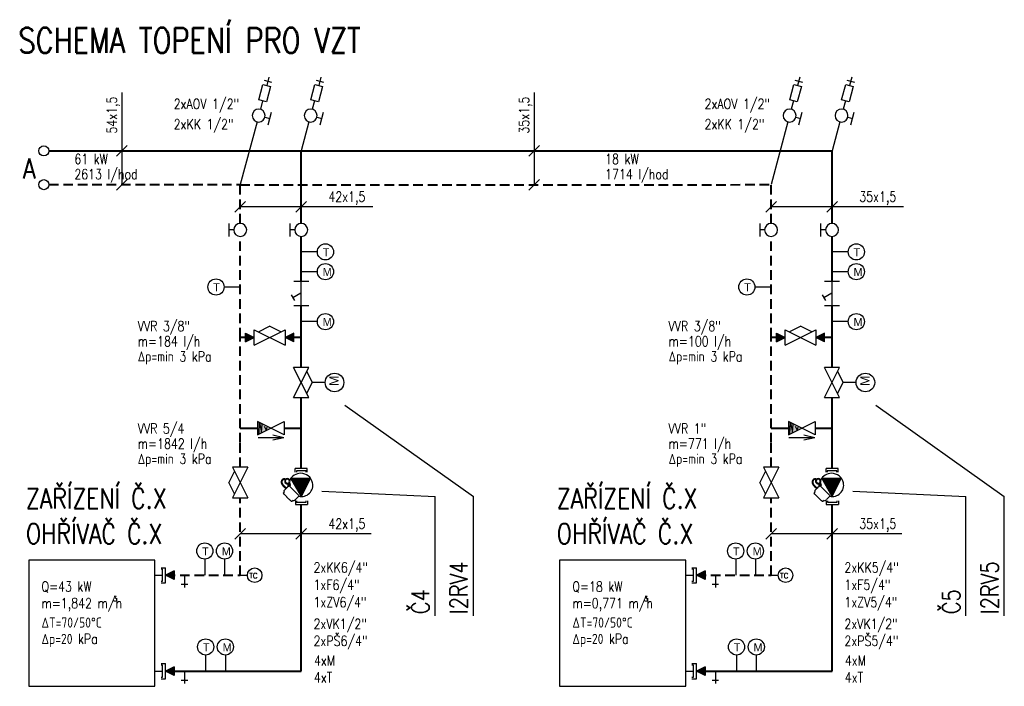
# Model space of a CAD drawing. Header units: millimetres. Extents: x -1200 to 89261, y -18765 to 52904.
# Tile 13 of 20: x 25621 to 45127, y 20960 to 34165. Entities that reach past the tile are written whole.
import ezdxf
from ezdxf.enums import TextEntityAlignment as Align

# ---------------------------------------------------------------- set-up
doc = ezdxf.new("R2010")
doc.units = ezdxf.units.MM
doc.header["$LTSCALE"] = 15
doc.linetypes.add('DASHED', pattern=[19.05, 12.7, -6.35])
for name, color, linetype in [('T_armatury', 7, 'Continuous'), ('T_popisy_male', 3, 'Continuous'), ('T_zarizeni', 4, 'Continuous')]:
    doc.layers.add(name, color=color, linetype=linetype)
for name, color, linetype, lineweight in [('T_popis', 4, 'Continuous', 0), ('T_potrubi_privodni', 1, 'Continuous', 40), ('T_potrubi_zpetne', 5, 'DASHED', 40)]:
    doc.layers.add(name, color=color, linetype=linetype, lineweight=lineweight)
doc.layers.add('T_vykony', color=6, linetype='Continuous', plot=False)
doc.styles.add('EP', font='romans.shx', dxfattribs={"width": 0.8})
doc.styles.add('PITSIMP8', font='pitsimp8')
doc.styles.add('RAZITKO', font='romans.shx', dxfattribs={"width": 0.8})
doc.styles.get("Standard").update_dxf_attribs({"font": 'romans.shx', "width": 0.8})

# ---------------------------------------------------------------- blocks, each defined once
blk = doc.blocks.new('2DHZC504')
for p, q in [((-1, 1.77), (1, 1.77)), ((0, 1), (0, 1.77))]:
    blk.add_line(p, q)
blk.add_circle((0, 0), 1)
at = {"linetype": 'ByBlock', "style": 'PITSIMP8', "flags": 9}
for tag, p in [('BEZEICHNUNG', (-0.06, 0.18)), ('RAUM/GRUPPE', (-0.06, 0.16)), ('VOLUMENSTROM', (-0.06, 0.04)), ('DRUCK/-STUFE', (-0.06, 0.02)), ('POS.NR.G-LV', (-0.06, 0.14)), ('ANSCHLUSS', (-0.06, 0)), ('FABRIKAT', (-0.06, 0.12)), ('KENNUNG', (-0.06, 0.08)), ('LEISTUNG', (-0.06, 0.06)), ('TYP', (-0.06, 0.1)), ('SPANNUNG/FREQUENZ', (-0.06, -0.12)), ('TEMPERATUR', (-0.06, -0.06)), ('SCHUTZART', (-0.06, -0.1)), ('GROESSE', (-0.06, -0.02)), ('DREHZAHL', (-0.06, -0.08)), ('GEWICHT', (-0.06, -0.14)), ('DN', (-0.06, -0.04)), ('FREI', (-0.06, -0.16)), ('FREI', (-0.06, -0.18)), ('FREI', (-0.06, -0.2))]:
    blk.add_attdef(tag, text='', height=0.01, dxfattribs=at).set_placement(p, align=Align.MIDDLE)
blk = doc.blocks.new('2DHZ_587')
for p, q in [((0, 0), (0, -1.5)), ((-0.53, -1.5), (0.53, -1.5)), ((0, -1.5), (0, -2.03))]:
    blk.add_line(p, q)
at = {"linetype": 'ByBlock', "style": 'PITSIMP8', "flags": 9}
for tag, p in [('SPANNUNG/FREQUENZ', (0.14, -0.62)), ('VOLUMENSTROM', (0.14, -0.46)), ('DRUCK/-STUFE', (0.14, -0.48)), ('BEZEICHNUNG', (0.14, -0.32)), ('RAUM/GRUPPE', (0.14, -0.34)), ('POS.NR.G-LV', (0.14, -0.36)), ('ANSCHLUSS', (0.14, -0.5)), ('TEMPERATUR', (0.14, -0.56)), ('SCHUTZART', (0.14, -0.6)), ('FABRIKAT', (0.14, -0.38)), ('KENNUNG', (0.14, -0.42)), ('LEISTUNG', (0.14, -0.44)), ('GROESSE', (0.14, -0.52)), ('DREHZAHL', (0.14, -0.58)), ('GEWICHT', (0.14, -0.64)), ('TYP', (0.14, -0.4)), ('DN', (0.14, -0.54)), ('FREI', (0.14, -0.66)), ('FREI', (0.14, -0.68)), ('FREI', (0.14, -0.7))]:
    blk.add_attdef(tag, text='', height=0.01, dxfattribs=at).set_placement(p, align=Align.MIDDLE)
blk = doc.blocks.new('A$C77E223A9')
for p, q in [((61.9, 0), (-61.9, 0)), ((0, 0), (0, -200)), ((2.5, -102.1), (69.1, -63.6)), ((82.9, -88), (55.7, -39.8)), ((61.9, -200), (-61.9, -200))]:
    blk.add_line(p, q)
blk = doc.blocks.new('*U29', base_point=(18820.6, 13630.4))
at = {"color": 0, "linetype": 'ByBlock', "ltscale": 10}
for p, q in [((18970.6, 13667.9), (18820.6, 13592.9)), ((18970.6, 13592.9), (18820.6, 13667.9)), ((18820.6, 13667.9), (18820.6, 13592.9)), ((18840.5, 13658), (18895.6, 13685.6)), ((18950.7, 13658), (18895.6, 13685.6)), ((18970.6, 13592.9), (18970.6, 13667.9))]:
    blk.add_line(p, q, dxfattribs=at)
blk = doc.blocks.new('*U28')
at = {"color": 0, "linetype": 'ByBlock'}
for p, q in [((0, 37.5), (75, 0)), ((0, -37.5), (0, 37.5)), ((0, -37.5), (75, 0))]:
    blk.add_line(p, q, dxfattribs=at)
at = {"color": 7}
blk.add_solid([(0, -37.5), (75, 0), (0, 37.5)], dxfattribs=at)
blk = doc.blocks.new('*U27', base_point=(18820.6, 13630.4))
at = {"color": 0, "linetype": 'ByBlock', "ltscale": 10}
for p, q in [((18970.6, 13667.9), (18820.6, 13592.9)), ((18970.6, 13592.9), (18820.6, 13667.9)), ((18820.6, 13667.9), (18820.6, 13592.9)), ((18840.5, 13658), (18895.6, 13685.6)), ((18950.7, 13658), (18895.6, 13685.6)), ((18970.6, 13592.9), (18970.6, 13667.9))]:
    blk.add_line(p, q, dxfattribs=at)
blk = doc.blocks.new('2DHZ_590')
for p, q in [((-0.5, 1.25), (0.25, 1.25)), ((-0.5, 1), (-0.25, 1)), ((-0.25, 1), (-0.25, -1)), ((0.25, 1.25), (0.25, -1.25)), ((-0.25, -1), (-0.5, -1)), ((-0.5, -1.25), (0.25, -1.25))]:
    blk.add_line(p, q)
at = {"linetype": 'ByBlock', "style": 'PITSIMP8', "flags": 9}
for tag, p in [('VOLUMENSTROM', (0.14, 0.04)), ('DRUCK/-STUFE', (0.14, 0.02)), ('BEZEICHNUNG', (0.14, 0.18)), ('RAUM/GRUPPE', (0.14, 0.16)), ('POS.NR.G-LV', (0.14, 0.14)), ('ANSCHLUSS', (0.14, 0)), ('FABRIKAT', (0.14, 0.12)), ('KENNUNG', (0.14, 0.08)), ('LEISTUNG', (0.14, 0.06)), ('TYP', (0.14, 0.1)), ('SPANNUNG/FREQUENZ', (0.14, -0.12)), ('TEMPERATUR', (0.14, -0.06)), ('SCHUTZART', (0.14, -0.1)), ('GROESSE', (0.14, -0.02)), ('DREHZAHL', (0.14, -0.08)), ('GEWICHT', (0.14, -0.14)), ('DN', (0.14, -0.04)), ('FREI', (0.14, -0.16)), ('FREI', (0.14, -0.18)), ('FREI', (0.14, -0.2))]:
    blk.add_attdef(tag, text='', height=0.01, dxfattribs=at).set_placement(p, align=Align.MIDDLE)

msp = doc.modelspace()

# ---------------------------------------------------------------- linework, layer by layer
at = {"ltscale": 2}
for centre in [(26100, 31565), (26100, 30897)]:
    msp.add_circle(centre, 100, dxfattribs=at)
at = {"layer": 'T_armatury', "color": 0, "linetype": 'Continuous'}
for p, q in [((30462, 32969), (30612, 32928)), ((31492, 32969), (31642, 32928)), ((40979, 32969), (41130, 32928)), ((42009, 32969), (42159, 32928)), ((30357, 32578), (30438, 32879)), ((30438, 32879), (30588, 32839)), ((30589, 32839), (30508, 32537)), ((31387, 32578), (31468, 32879)), ((31468, 32879), (31618, 32839)), ((31618, 32839), (31538, 32537)), ((40875, 32578), (40955, 32879)), ((40955, 32879), (41106, 32839)), ((41106, 32839), (41025, 32537)), ((41904, 32578), (41985, 32879)), ((41985, 32879), (42135, 32839)), ((42135, 32839), (42055, 32537)), ((30508, 32537), (30357, 32578)), ((31538, 32537), (31387, 32578)), ((41025, 32537), (40875, 32578)), ((42055, 32537), (41904, 32578))]:
    msp.add_line(p, q, dxfattribs=at)
at = {"layer": 'T_armatury', "ltscale": 10}
for p, q in [((30558, 33025), (30514, 32859)), ((31588, 33025), (31544, 32859)), ((41075, 33025), (41031, 32859)), ((42105, 33025), (42061, 32859)), ((30433, 32556), (30389, 32390)), ((31463, 32556), (31418, 32390)), ((40950, 32556), (40906, 32390)), ((41980, 32556), (41935, 32390)), ((30323, 32141), (29990, 30897)), ((31352, 32141), (31198, 31565)), ((40840, 32141), (40507, 30897)), ((41869, 32141), (41715, 31565)), ((31518, 29565), (31198, 29565)), ((42035, 29565), (41715, 29565)), ((31518, 29173), (31198, 29173)), ((42035, 29173), (41715, 29173)), ((29670, 28870), (29990, 28870)), ((40187, 28870), (40507, 28870)), ((31518, 28183), (31198, 28183)), ((42035, 28183), (41715, 28183)), ((29288, 23480), (29288, 23160)), ((29679, 23480), (29679, 23160)), ((39805, 23480), (39805, 23160)), ((40196, 23480), (40196, 23160)), ((29305, 21580), (29305, 21260)), ((29696, 21580), (29696, 21260)), ((39822, 21580), (39822, 21260)), ((40213, 21580), (40213, 21260))]:
    msp.add_line(p, q, dxfattribs=at)
at = {"layer": 'T_armatury'}
for p, q in [((31348, 26678), (31048, 27278)), ((31348, 27278), (31048, 27278)), ((31048, 26678), (31348, 27278)), ((31308, 27199), (31418, 26978)), ((41865, 26678), (41565, 27278)), ((41865, 27278), (41565, 27278)), ((41565, 26678), (41865, 27278)), ((41825, 27199), (41936, 26978)), ((31308, 26758), (31418, 26978)), ((31674, 26978), (31418, 26978)), ((41825, 26758), (41936, 26978)), ((42191, 26978), (41936, 26978)), ((31048, 26678), (31348, 26678)), ((41565, 26678), (41865, 26678)), ((30863, 25941), (30335, 26205)), ((30335, 25941), (30863, 26205)), ((30335, 26205), (30335, 25941)), ((30335, 26205), (30335, 25941)), ((30363, 25970), (30373, 26182)), ((30373, 26182), (30413, 25990)), ((30413, 25990), (30423, 26152)), ((30863, 26205), (30863, 25941)), ((41380, 25941), (40852, 26205)), ((40852, 25941), (41380, 26205)), ((40852, 26205), (40852, 25941)), ((40852, 26205), (40852, 25941)), ((40880, 25970), (40890, 26182)), ((40890, 26182), (40930, 25990)), ((40930, 25990), (40941, 26152)), ((41380, 26205), (41380, 25941)), ((30464, 26111), (30504, 26031)), ((30504, 26031), (30524, 26091)), ((40981, 26111), (41021, 26031)), ((41021, 26031), (41041, 26091)), ((30854, 25883), (30344, 25883)), ((30854, 25883), (30636, 25935)), ((30854, 25883), (30636, 25834)), ((41371, 25883), (40861, 25883)), ((41371, 25883), (41153, 25935)), ((41371, 25883), (41153, 25834)), ((30883, 25048), (30880, 25050)), ((30890, 25058), (30887, 25060)), ((30935, 24967), (30935, 24971)), ((30956, 24941), (30936, 24971)), ((30985, 24961), (30966, 24990)), ((30995, 25082), (31381, 25082)), ((31201, 24719), (30995, 25082)), ((30998, 25077), (31253, 24822)), ((31003, 25082), (31256, 24829)), ((31012, 25052), (31249, 24815)), ((31014, 25082), (31260, 24837)), ((31025, 25082), (31263, 24844)), ((31026, 25027), (31245, 24808)), ((31036, 25082), (31267, 24851)), ((31040, 25002), (31242, 24801)), ((31046, 25082), (31270, 24858)), ((31055, 24977), (31238, 24793)), ((31057, 25082), (31274, 24865)), ((31068, 25082), (31277, 24873)), ((31079, 25082), (31281, 24880)), ((31089, 25082), (31285, 24887)), ((31100, 25082), (31288, 24894)), ((31111, 25082), (31292, 24901)), ((31122, 25082), (31295, 24909)), ((31133, 25082), (31299, 24916)), ((31143, 25082), (31302, 24923)), ((31154, 25082), (31306, 24930)), ((31165, 25082), (31310, 24938)), ((31176, 25082), (31313, 24945)), ((31186, 25082), (31317, 24952)), ((31197, 25082), (31320, 24959)), ((31201, 24719), (31381, 25082)), ((31208, 25082), (31324, 24966)), ((31219, 25082), (31327, 24974)), ((31230, 25082), (31331, 24981)), ((31240, 25082), (31334, 24988)), ((31251, 25082), (31338, 24995)), ((31262, 25082), (31342, 25002)), ((31273, 25082), (31345, 25010)), ((31283, 25082), (31349, 25017)), ((31294, 25082), (31352, 25024)), ((31305, 25082), (31356, 25031)), ((31316, 25082), (31359, 25039)), ((31327, 25082), (31363, 25046)), ((31337, 25082), (31367, 25053)), ((31348, 25082), (31370, 25060)), ((31359, 25082), (31374, 25067)), ((31370, 25082), (31377, 25075)), ((31380, 25082), (31381, 25082)), ((41400, 25048), (41397, 25050)), ((41407, 25058), (41404, 25060)), ((41452, 24967), (41452, 24971)), ((41473, 24941), (41453, 24971)), ((41502, 24961), (41483, 24990)), ((41512, 25082), (41898, 25082)), ((41718, 24719), (41512, 25082)), ((41515, 25077), (41770, 24822)), ((41520, 25082), (41773, 24829)), ((41529, 25052), (41766, 24815)), ((41531, 25082), (41777, 24837)), ((41542, 25082), (41780, 24844)), ((41543, 25027), (41762, 24808)), ((41553, 25082), (41784, 24851)), ((41558, 25002), (41759, 24801)), ((41563, 25082), (41787, 24858)), ((41572, 24977), (41755, 24793)), ((41574, 25082), (41791, 24865)), ((41585, 25082), (41795, 24873)), ((41596, 25082), (41798, 24880)), ((41607, 25082), (41802, 24887)), ((41617, 25082), (41805, 24894)), ((41628, 25082), (41809, 24901)), ((41639, 25082), (41812, 24909)), ((41650, 25082), (41816, 24916)), ((41660, 25082), (41819, 24923)), ((41671, 25082), (41823, 24930)), ((41682, 25082), (41827, 24938)), ((41693, 25082), (41830, 24945)), ((41704, 25082), (41834, 24952)), ((41714, 25082), (41837, 24959)), ((41718, 24719), (41898, 25082)), ((41725, 25082), (41841, 24966)), ((41736, 25082), (41844, 24974)), ((41747, 25082), (41848, 24981)), ((41757, 25082), (41852, 24988)), ((41768, 25082), (41855, 24995)), ((41779, 25082), (41859, 25002)), ((41790, 25082), (41862, 25010)), ((41801, 25082), (41866, 25017)), ((41811, 25082), (41869, 25024)), ((41822, 25082), (41873, 25031)), ((41833, 25082), (41876, 25039)), ((41844, 25082), (41880, 25046)), ((41854, 25082), (41884, 25053)), ((41865, 25082), (41887, 25060)), ((41876, 25082), (41891, 25067)), ((41887, 25082), (41894, 25075)), ((41897, 25082), (41898, 25082)), ((30843, 24926), (30849, 24921)), ((30844, 24791), (30843, 24789)), ((30843, 24789), (30843, 24787)), ((30844, 24785), (30843, 24787)), ((30866, 24814), (30844, 24791)), ((30859, 24766), (30844, 24784)), ((30849, 24921), (30856, 24915)), ((30855, 24826), (30854, 24827)), ((30859, 24836), (30855, 24832)), ((30855, 24832), (30855, 24832)), ((30856, 24824), (30855, 24826)), ((30856, 24915), (30858, 24913)), ((30866, 24814), (30857, 24823)), ((30858, 24913), (30901, 24880)), ((30858, 24837), (30884, 24865)), ((30859, 24836), (30858, 24837)), ((30861, 24927), (30866, 24922)), ((30866, 24922), (30910, 24888)), ((30908, 24887), (30884, 24865)), ((30917, 24895), (30908, 24887)), ((30958, 24934), (30917, 24895)), ((31158, 24735), (30958, 24934)), ((31069, 24952), (31235, 24786)), ((31083, 24927), (31231, 24779)), ((31097, 24902), (31228, 24772)), ((31111, 24877), (31224, 24764)), ((31125, 24852), (31220, 24757)), ((31140, 24827), (31217, 24750)), ((31154, 24802), (31213, 24743)), ((31168, 24777), (31210, 24736)), ((41360, 24926), (41366, 24921)), ((41361, 24791), (41360, 24789)), ((41360, 24789), (41360, 24787)), ((41361, 24785), (41360, 24787)), ((41383, 24814), (41361, 24791)), ((41376, 24766), (41361, 24784)), ((41366, 24921), (41373, 24915)), ((41372, 24826), (41371, 24827)), ((41376, 24836), (41372, 24832)), ((41372, 24832), (41372, 24832)), ((41373, 24824), (41372, 24826)), ((41373, 24915), (41375, 24913)), ((41383, 24814), (41374, 24823)), ((41375, 24913), (41418, 24880)), ((41375, 24837), (41401, 24865)), ((41376, 24836), (41375, 24837)), ((41378, 24927), (41383, 24922)), ((41383, 24922), (41427, 24888)), ((41425, 24887), (41401, 24865)), ((41434, 24895), (41425, 24887)), ((41476, 24934), (41434, 24895)), ((41675, 24735), (41476, 24934)), ((41586, 24952), (41752, 24786)), ((41600, 24927), (41748, 24779)), ((41614, 24902), (41745, 24772)), ((41628, 24877), (41741, 24764)), ((41643, 24852), (41738, 24757)), ((41657, 24827), (41734, 24750)), ((41671, 24802), (41730, 24743)), ((41685, 24777), (41727, 24736)), ((31008, 24620), (30991, 24634)), ((31010, 24619), (31008, 24620)), ((31008, 24620), (31008, 24620)), ((31013, 24619), (31010, 24619)), ((31015, 24620), (31013, 24619)), ((31038, 24642), (31015, 24620)), ((31046, 24633), (31038, 24642)), ((31050, 24631), (31048, 24633)), ((31051, 24631), (31050, 24631)), ((31083, 24654), (31061, 24634)), ((31158, 24735), (31088, 24660)), ((31182, 24752), (31206, 24728)), ((31196, 24727), (31203, 24721)), ((41525, 24620), (41508, 24634)), ((41527, 24619), (41525, 24620)), ((41525, 24620), (41525, 24620)), ((41530, 24619), (41527, 24619)), ((41532, 24620), (41530, 24619)), ((41555, 24642), (41532, 24620)), ((41564, 24633), (41555, 24642)), ((41567, 24631), (41565, 24633)), ((41568, 24631), (41567, 24631)), ((41600, 24654), (41578, 24634)), ((41675, 24735), (41605, 24660)), ((41699, 24752), (41723, 24728)), ((41713, 24727), (41720, 24721)), ((29988, 23160), (30131, 23160)), ((40505, 23160), (40648, 23160))]:
    msp.add_line(p, q, dxfattribs=at)
at = {"layer": 'T_armatury', "ltscale": 6}
for p, q in [((29988, 24995), (29988, 24999)), ((40505, 24995), (40505, 24999))]:
    msp.add_line(p, q, dxfattribs=at)
at = {"layer": 'T_armatury', "ltscale": 10}
for centre in [(31678, 29565), (42195, 29565), (31678, 29173), (42195, 29173), (29510, 28870), (40027, 28870), (31678, 28183), (42195, 28183), (29288, 23640), (29679, 23640), (39805, 23640), (40196, 23640), (29305, 21740), (29696, 21740), (39822, 21740), (40213, 21740)]:
    msp.add_circle(centre, 160, dxfattribs=at)
at = {"layer": 'T_armatury'}
for centre, radius in [((31858, 26978), 184), ((42375, 26978), 184), ((30971, 24951), 10.3), ((41488, 24951), 10.3), ((30276, 23160), 145), ((40793, 23160), 145)]:
    msp.add_circle(centre, radius, dxfattribs=at)
for centre, radius, start, end in [((31188, 24938), 241, 90, 153.7473), ((31188, 24938), 241, 13.1065, 90), ((41705, 24938), 241, 90, 153.7473), ((41705, 24938), 241, 13.1065, 90), ((30880, 25005), 77.5, 174.43, 177.1585), ((30880, 25005), 77.2, 177.16, 179.8947), ((30883, 25005), 81.1, 179.893, 182.4934), ((30883, 25005), 80.7, 182.4947, 185.1039), ((30876, 25006), 73.7, 168.6844, 171.5553), ((30876, 25006), 73.6, 171.557, 174.432), ((30887, 25006), 84.5, 185.1024, 187.5896), ((30886, 25006), 83.9, 187.5907, 190.0887), ((30872, 25006), 69.9, 165.6586, 168.6866), ((30879, 25004), 76.9, 190.1596, 193.0231), ((30904, 25010), 102, 193.0069, 195.3763), ((30873, 25006), 70, 162.6314, 165.6564), ((30894, 25007), 91.7, 195.3193, 198.0751), ((30869, 25007), 66.4, 159.4408, 162.6338), ((30869, 25007), 66.5, 156.2485, 159.4383), ((30893, 25007), 90.8, 198.0767, 200.8508), ((30866, 25009), 63, 152.8851, 156.2509), ((30899, 25009), 97.6, 200.8495, 203.4217), ((30866, 25009), 63.2, 149.5217, 152.8822), ((30898, 25009), 96.6, 203.423, 206.0122), ((30868, 25008), 65.2, 146.3855, 149.5646), ((30860, 25013), 56, 142.8694, 146.3891), ((30879, 25005), 65, 176.031, 180.4202), ((30884, 25005), 69.7, 180.4121, 184.5245), ((30874, 25006), 59.3, 166.8451, 171.6002), ((30878, 25005), 64, 171.5899, 176.0245), ((30885, 25005), 70.4, 184.5298, 188.6145), ((30882, 25005), 67.1, 188.6996, 193.1807), ((30862, 25012), 58.1, 139.5171, 142.8246), ((30873, 25006), 58, 162.0113, 166.837), ((30899, 25009), 85.5, 193.1658, 196.9777), ((30868, 25008), 53.7, 156.8478, 162.0224), ((30862, 25011), 58.4, 136.2203, 139.5143), ((30897, 25008), 82.9, 196.901, 200.9892), ((30867, 25008), 52.4, 151.5794, 156.8373), ((30861, 25013), 56.4, 132.8032, 136.2226), ((30897, 25008), 83.4, 200.9944, 205.0661), ((30875, 25004), 61.4, 147.5333, 151.7219), ((30861, 25012), 56.9, 129.3989, 132.8002), ((30906, 25012), 92.8, 205.0626, 208.7343), ((30857, 25016), 39.3, 141.9639, 147.6052), ((30860, 25013), 55.4, 125.9009, 129.4014), ((30907, 25013), 93.8, 208.738, 212.3847), ((30862, 25012), 45.9, 137.3026, 141.7498), ((30860, 25013), 56, 122.4204, 125.8978), ((30861, 25012), 45.6, 132.8316, 137.296), ((30860, 25014), 54.8, 118.8617, 122.4234), ((30860, 25013), 44, 128.2107, 132.8352), ((30860, 25013), 55.5, 115.3235, 118.8583), ((30860, 25013), 44.2, 123.5901, 128.2031), ((30860, 25014), 54.4, 111.7085, 115.3268), ((30860, 25014), 42.9, 118.8426, 123.5954), ((30860, 25014), 55, 108.1145, 111.705), ((30860, 25014), 43.4, 114.1133, 118.8345), ((30860, 25014), 42.4, 109.2766, 114.1219), ((30859, 25015), 53.8, 104.4294, 108.1183), ((30860, 25014), 54.3, 100.7625, 104.4257), ((30860, 25014), 42.8, 104.4511, 109.2681), ((30859, 25016), 52.6, 96.9731, 100.7669), ((30859, 25015), 41.4, 99.4813, 104.4652), ((30859, 25016), 53.1, 93.1965, 96.969), ((30859, 25016), 41.2, 94.4754, 99.4717), ((30859, 25016), 52.7, 89.4806, 93.2297), ((30860, 25014), 43, 89.9383, 94.5622), ((30859, 25020), 48.4, 85.5079, 89.4786), ((30860, 25022), 34.7, 84.6155, 89.9479), ((30859, 25021), 47.5, 81.4968, 85.4833), ((30859, 25021), 35.6, 79.5546, 84.5418), ((30859, 25021), 47.5, 77.508, 81.4919), ((30860, 25022), 34.3, 74.4392, 79.5452), ((30860, 25023), 33.6, 69.2513, 74.4357), ((30860, 25023), 45.6, 73.3653, 77.516), ((30923, 25022), 53.1, 147.4025, 240.9859), ((30860, 25023), 33.5, 64.047, 69.2406), ((30860, 25024), 45.2, 69.1877, 73.3598), ((30858, 25019), 38.8, 59.4865, 64.027), ((30859, 25022), 46.9, 65.1993, 69.1977), ((30856, 25016), 41.7, 55.1556, 59.4818), ((30860, 25023), 45.9, 61.1363, 65.1944), ((30923, 25022), 41, 89.9999, 270.0001), ((30855, 25014), 56.3, 57.874, 61.1458), ((30856, 25016), 53.6, 54.4918, 57.872), ((30923, 25022), 53.1, 90, 134.3935), ((30923, 25022), 53.1, 240.9859, 270), ((30923, 25022), 53.1, 270, 90), ((30923, 25022), 41, 270.0001, 89.9999), ((31204, 24944), 224, 256.0186, 12.745), ((41397, 25005), 77.2, 177.16, 179.8947), ((41401, 25005), 81.1, 179.893, 182.4934), ((41393, 25006), 73.7, 168.6844, 171.5553), ((41393, 25006), 73.6, 171.557, 174.432), ((41397, 25005), 77.5, 174.43, 177.1585), ((41400, 25005), 80.7, 182.4947, 185.1039), ((41404, 25006), 84.5, 185.1024, 187.5896), ((41403, 25006), 83.9, 187.5907, 190.0887), ((41389, 25006), 69.9, 165.6586, 168.6866), ((41396, 25004), 76.9, 190.1596, 193.0231), ((41390, 25006), 70, 162.6314, 165.6564), ((41421, 25010), 102, 193.0069, 195.3763), ((41386, 25007), 66.4, 159.4408, 162.6338), ((41411, 25007), 91.7, 195.3193, 198.0751), ((41386, 25007), 66.5, 156.2485, 159.4383), ((41410, 25007), 90.8, 198.0767, 200.8508), ((41383, 25009), 63, 152.8851, 156.2509), ((41416, 25009), 97.6, 200.8495, 203.4217), ((41383, 25009), 63.2, 149.5217, 152.8822), ((41416, 25009), 96.6, 203.423, 206.0122), ((41385, 25008), 65.2, 146.3855, 149.5646), ((41377, 25013), 56, 142.8694, 146.3891), ((41396, 25005), 65, 176.031, 180.4202), ((41401, 25005), 69.7, 180.4121, 184.5245), ((41391, 25006), 59.3, 166.8451, 171.6002), ((41395, 25005), 64, 171.5899, 176.0245), ((41402, 25005), 70.4, 184.5298, 188.6145), ((41399, 25005), 67.1, 188.6996, 193.1807), ((41379, 25012), 58.1, 139.5171, 142.8246), ((41390, 25006), 58, 162.0113, 166.837), ((41417, 25009), 85.5, 193.1658, 196.9777), ((41385, 25008), 53.7, 156.8478, 162.0224), ((41379, 25011), 58.4, 136.2203, 139.5143), ((41414, 25008), 82.9, 196.901, 200.9892), ((41384, 25008), 52.4, 151.5794, 156.8373), ((41378, 25013), 56.4, 132.8032, 136.2226), ((41415, 25008), 83.4, 200.9944, 205.0661), ((41392, 25004), 61.4, 147.5333, 151.7219), ((41378, 25012), 56.9, 129.3989, 132.8002), ((41423, 25012), 92.8, 205.0626, 208.7343), ((41374, 25016), 39.3, 141.9639, 147.6052), ((41377, 25013), 55.4, 125.9009, 129.4014), ((41424, 25013), 93.8, 208.738, 212.3847), ((41379, 25012), 45.9, 137.3026, 141.7498), ((41377, 25013), 56, 122.4204, 125.8978), ((41378, 25012), 45.6, 132.8316, 137.296), ((41377, 25014), 54.8, 118.8617, 122.4234), ((41377, 25013), 44, 128.2107, 132.8352), ((41377, 25013), 55.5, 115.3235, 118.8583), ((41377, 25013), 44.2, 123.5901, 128.2031), ((41377, 25014), 54.4, 111.7085, 115.3268), ((41377, 25014), 42.9, 118.8426, 123.5954), ((41377, 25014), 43.4, 114.1133, 118.8345), ((41377, 25014), 55, 108.1145, 111.705), ((41377, 25014), 42.4, 109.2766, 114.1219), ((41376, 25015), 53.8, 104.4294, 108.1183), ((41377, 25014), 54.3, 100.7625, 104.4257), ((41377, 25014), 42.8, 104.4511, 109.2681), ((41376, 25016), 52.6, 96.9731, 100.7669), ((41376, 25015), 41.4, 99.4813, 104.4652), ((41376, 25016), 53.1, 93.1965, 96.969), ((41376, 25016), 41.2, 94.4754, 99.4717), ((41376, 25016), 52.7, 89.4806, 93.2297), ((41377, 25014), 43, 89.9383, 94.5622), ((41376, 25020), 48.4, 85.5079, 89.4786), ((41377, 25022), 34.7, 84.6155, 89.9479), ((41376, 25021), 47.5, 81.4968, 85.4833), ((41376, 25021), 35.6, 79.5546, 84.5418), ((41376, 25021), 47.5, 77.508, 81.4919), ((41377, 25022), 34.3, 74.4392, 79.5452), ((41377, 25023), 33.6, 69.2513, 74.4357), ((41377, 25023), 45.6, 73.3653, 77.516), ((41440, 25022), 53.1, 147.4025, 240.9859), ((41377, 25023), 33.5, 64.047, 69.2406), ((41377, 25024), 45.2, 69.1877, 73.3598), ((41375, 25019), 38.8, 59.4865, 64.027), ((41376, 25022), 46.9, 65.1993, 69.1977), ((41373, 25016), 41.7, 55.1556, 59.4818), ((41377, 25023), 45.9, 61.1363, 65.1944), ((41440, 25022), 41, 89.9999, 270.0001), ((41372, 25014), 56.3, 57.874, 61.1458), ((41373, 25016), 53.6, 54.4918, 57.872), ((41440, 25022), 53.1, 90, 134.3935), ((41440, 25022), 53.1, 240.9859, 270), ((41440, 25022), 53.1, 270, 90), ((41440, 25022), 41, 270.0001, 89.9999), ((41721, 24944), 224, 256.0186, 12.745), ((30906, 25013), 105, 206.0113, 208.3839), ((30905, 25012), 104, 208.3849, 210.7722), ((30915, 25018), 115, 210.7716, 212.9233), ((30914, 25017), 114, 212.9241, 215.088), ((30926, 25026), 129, 215.0876, 216.9962), ((30925, 25025), 128, 216.9967, 218.9152), ((30942, 25038), 149, 218.915, 220.5601), ((30920, 25021), 110, 212.3828, 215.5131), ((30941, 25038), 148, 220.5604, 222.2139), ((30922, 25022), 112, 215.5153, 218.6111), ((30964, 25058), 179, 222.2139, 223.5796), ((30963, 25057), 177, 223.5797, 224.9527), ((30944, 25040), 140, 218.6098, 221.0972), ((30997, 25091), 226, 224.9528, 226.0293), ((30946, 25042), 143, 221.0983, 223.5503), ((30995, 25090), 224, 226.0293, 227.112), ((30986, 25080), 197, 223.5486, 225.3387), ((30844, 24785), 0.271, 214.7383, 247.351), ((30844, 24785), 0.0561, 90.6564, 165.3623), ((30989, 25083), 202, 225.3391, 227.1015), ((31077, 25178), 331, 227.0992, 228.1798), ((30859, 24829), 4.58, 139.0724, 159.3617), ((30859, 24829), 4.97, 159.3483, 178.6452), ((30859, 24829), 5.23, 178.5847, 187.8894), ((30859, 24829), 5.39, 187.8824, 197.0029), ((31080, 25181), 336, 228.1799, 229.2504), ((31105, 24957), 171, 176.6534, 178.9293), ((31413, 24950), 479, 178.7832, 179.9204), ((31561, 24947), 627, 179.6628, 181.0517), ((31431, 24945), 497, 181.0105, 182.6347), ((31244, 24936), 310, 182.5645, 184.3218), ((31188, 24951), 241, 178.9452, 186.4069), ((30971, 24951), 17.5, 213.4795, 314.9998), ((30971, 24951), 17.5, 314.9995, 33.4795), ((41423, 25013), 105, 206.0113, 208.3839), ((41422, 25012), 104, 208.3849, 210.7722), ((41432, 25018), 115, 210.7716, 212.9233), ((41431, 25017), 114, 212.9241, 215.088), ((41443, 25026), 129, 215.0876, 216.9962), ((41442, 25025), 128, 216.9967, 218.9152), ((41459, 25038), 149, 218.915, 220.5601), ((41437, 25021), 110, 212.3828, 215.5131), ((41458, 25038), 148, 220.5604, 222.2139), ((41439, 25022), 112, 215.5153, 218.6111), ((41481, 25058), 179, 222.2139, 223.5796), ((41480, 25057), 177, 223.5797, 224.9527), ((41461, 25040), 140, 218.6098, 221.0972), ((41514, 25091), 226, 224.9528, 226.0293), ((41463, 25042), 143, 221.0983, 223.5503), ((41512, 25090), 224, 226.0293, 227.112), ((41503, 25080), 197, 223.5486, 225.3387), ((41361, 24785), 0.271, 214.7383, 247.351), ((41361, 24785), 0.0561, 90.6564, 165.3623), ((41506, 25083), 202, 225.3391, 227.1015), ((41594, 25178), 331, 227.0992, 228.1798), ((41376, 24829), 4.58, 139.0724, 159.3617), ((41376, 24829), 4.97, 159.3483, 178.6452), ((41376, 24829), 5.23, 178.5847, 187.8894), ((41377, 24829), 5.39, 187.8824, 197.0029), ((41597, 25181), 336, 228.1799, 229.2504), ((41622, 24957), 171, 176.6534, 178.9293), ((41930, 24950), 479, 178.7832, 179.9204), ((42078, 24947), 627, 179.6628, 181.0517), ((41948, 24945), 497, 181.0105, 182.6347), ((41761, 24936), 310, 182.5645, 184.3218), ((41705, 24951), 241, 178.9452, 186.4069), ((41488, 24951), 17.5, 213.4795, 314.9998), ((41488, 24951), 17.5, 314.9995, 33.4795), ((31751, 25525), 1171, 220.4146, 221.321), ((31751, 25525), 1171, 221.321, 222.2274), ((31747, 25522), 1165, 222.2273, 223.1381), ((31747, 25522), 1165, 223.1382, 224.049), ((31750, 25525), 1170, 224.0508, 224.9618), ((31771, 25546), 1199, 224.9618, 225.8579), ((31740, 25514), 1155, 225.856, 226.7902), ((31740, 25514), 1155, 226.7903, 227.7244), ((31745, 25520), 1163, 227.7244, 228.6523), ((31745, 25520), 1163, 228.6524, 229.5803), ((31008, 24620), 0.131, 253.8258, 335.7669), ((31009, 24621), 1.12, 212.2535, 235.555), ((31053, 24636), 5.4, 252.9978, 262.1165), ((31053, 24636), 5.23, 262.1093, 271.412), ((31053, 24635), 4.97, 271.3507, 290.6494), ((42268, 25525), 1171, 220.4146, 221.321), ((42268, 25525), 1171, 221.321, 222.2274), ((42264, 25522), 1165, 222.2273, 223.1381), ((42264, 25522), 1165, 223.1382, 224.049), ((42267, 25525), 1170, 224.0508, 224.9618), ((42288, 25546), 1199, 224.9618, 225.8579), ((42257, 25514), 1155, 225.856, 226.7902), ((42257, 25514), 1155, 226.7903, 227.7244), ((42262, 25520), 1163, 227.7244, 228.6523), ((42262, 25520), 1163, 228.6524, 229.5803), ((41525, 24620), 0.131, 253.8258, 335.7669), ((41526, 24621), 1.12, 212.2535, 235.555), ((41570, 24636), 5.4, 252.9978, 262.1165), ((41570, 24636), 5.23, 262.1093, 271.412), ((41570, 24635), 4.97, 271.3507, 290.6494)]:
    msp.add_arc(centre, radius, start, end, dxfattribs=at)
for points in [[(30335, 26205), (30335, 25941), (30599, 26073)], [(40852, 26205), (40852, 25941), (41116, 26073)]]:
    msp.add_solid(points, dxfattribs=at)
at = {"layer": 'T_popisy_male'}
for p, q in [((27645, 32720, -1), (27645, 30896)), ((35814, 32720, -1), (35814, 30896)), ((27539, 31459), (27751, 31671)), ((35708, 31459), (35920, 31671)), ((27539, 30790), (27751, 31002)), ((35708, 30790), (35920, 31002)), ((29883, 30353), (30096, 30565)), ((32615, 30459, -2), (29990, 30459)), ((31092, 30353), (31304, 30565)), ((40401, 30353), (40613, 30565)), ((43132, 30459, -2), (40507, 30459)), ((41609, 30353), (41821, 30565)), ((32064, 26528), (34610, 24723)), ((42581, 26528), (45127, 24723)), ((31605, 24827), (33850, 24723)), ((42123, 24827), (44367, 24723)), ((33850, 22358), (33850, 24723)), ((34610, 22358), (34610, 24723)), ((44367, 22358), (44367, 24723)), ((45127, 22358), (45127, 24723)), ((29883, 23874), (30096, 24086)), ((31092, 23874), (31304, 24086)), ((40401, 23874), (40613, 24086)), ((41609, 23874), (41821, 24086)), ((32582, 23980, -2), (29990, 23980)), ((43099, 23980, -2), (40507, 23980))]:
    msp.add_line(p, q, dxfattribs=at)
at = {"layer": 'T_potrubi_privodni'}
for p, q in [((26200, 31565), (31198, 31565)), ((31198, 30128), (31198, 31565)), ((31198, 31565), (41715, 31565)), ((41715, 30128), (41715, 31565)), ((31198, 28984), (31198, 29872)), ((41715, 28984), (41715, 29872)), ((31198, 27278), (31198, 28504)), ((41715, 27278), (41715, 28504)), ((30269, 27869), (29989, 27869)), ((31198, 27868), (30877, 27868)), ((40786, 27869), (40507, 27869)), ((41715, 27868), (41394, 27868)), ((31198, 25275), (31198, 26678)), ((41715, 25275), (41715, 26678)), ((29989, 26073), (30335, 26073)), ((30863, 26073), (31198, 26073)), ((40506, 26073), (40852, 26073)), ((41380, 26073), (41715, 26073)), ((31198, 21260), (31198, 24561)), ((41715, 21260), (41715, 24561)), ((28511, 21260), (31198, 21260)), ((39028, 21260), (41715, 21260))]:
    msp.add_line(p, q, dxfattribs=at)
at = {"layer": 'T_potrubi_zpetne'}
for p, q in [((26200, 30897), (29990, 30897)), ((29990, 30128), (29990, 30897)), ((29990, 30894), (40507, 30897)), ((40507, 30128), (40507, 30897)), ((29989, 27869), (29990, 29872)), ((40507, 27869), (40507, 29872)), ((29988, 25789), (29989, 27869)), ((40505, 25789), (40507, 27869)), ((29988, 25301), (29988, 25789)), ((40505, 25301), (40505, 25789)), ((29988, 23160), (29988, 24693)), ((40505, 23160), (40505, 24693)), ((28511, 23160), (29988, 23160)), ((39028, 23160), (40505, 23160))]:
    msp.add_line(p, q, dxfattribs=at)
at = {"layer": 'T_zarizeni'}
for p, q in [((28301, 23460), (25801, 23460)), ((25801, 23460), (25801, 20960)), ((28301, 20960), (28301, 23460)), ((38818, 23460), (36318, 23460)), ((36318, 23460), (36318, 20960)), ((38818, 20960), (38818, 23460)), ((28301, 23160), (28451, 23160)), ((38818, 23160), (38968, 23160)), ((28301, 21260), (28451, 21260)), ((38818, 21260), (38968, 21260)), ((25801, 20960), (28301, 20960)), ((36318, 20960), (38818, 20960))]:
    msp.add_line(p, q, dxfattribs=at)

# ---------------------------------------------------------------- block references
at = {"layer": 'T_armatury'}
for name, p, xscale, yscale, zscale, rotation in [('2DHZC504', (30356, 32266), -128, 128, 128, 255), ('2DHZC504', (31385, 32266), -128, 128, 128, 255), ('2DHZC504', (40873, 32266), -128, 128, 128, 255), ('2DHZC504', (41902, 32266), -128, 128, 128, 255), ('2DHZC504', (29990, 30000), -128, 128, 128, 90), ('2DHZC504', (31198, 30000), -128, 128, 128, 90), ('2DHZC504', (40507, 30000), -128, 128, 128, 90), ('2DHZC504', (41715, 30000), -128, 128, 128, 90), ('A$C77E223A9', (31198, 28504), 2.4, 2.4, 2.4, 180), ('A$C77E223A9', (41715, 28504), 2.4, 2.4, 2.4, 180), ('2DHZ_590', (31198, 25251), -96, 96, 96, 270), ('2DHZ_590', (41715, 25251), -96, 96, 96, 270), ('2DHZ_590', (31202, 24585), -96, 96, 96, 90), ('2DHZ_590', (41719, 24585), -96, 96, 96, 90), ('*U28', (28684, 23160), 2.303999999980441, 2.303999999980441, 2.303999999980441, 180), ('*U28', (39201, 23160), 2.303999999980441, 2.303999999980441, 2.303999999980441, 180), ('*U28', (28684, 21260), 2.303999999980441, 2.303999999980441, 2.303999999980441, 180), ('*U28', (39201, 21260), 2.303999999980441, 2.303999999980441, 2.303999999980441, 180)]:
    msp.add_blockref(name, p, dxfattribs=dict(at, xscale=xscale, yscale=yscale, zscale=zscale, rotation=rotation))
at = {"layer": 'T_armatury', "ltscale": 10}
for name, p, xscale, yscale, zscale in [('*U27', (30877, 27868), -4.055999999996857, 4.055999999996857, 4.055999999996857), ('*U27', (41394, 27868), -4.055999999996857, 4.055999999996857, 4.055999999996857), ('2DHZ_587', (28885, 23160), 120, 120, 120), ('2DHZ_587', (39403, 23160), 120, 120, 120), ('2DHZ_587', (28885, 21260), 120, 120, 120), ('2DHZ_587', (39403, 21260), 120, 120, 120)]:
    msp.add_blockref(name, p, dxfattribs=dict(at, xscale=xscale, yscale=yscale, zscale=zscale))
at = {"layer": 'T_armatury', "yscale": 2.303999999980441, "zscale": 2.303999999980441}
for p, xscale in [((30096, 27868), 2.303999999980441), ((31050, 27868), -2.303999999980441), ((40613, 27868), 2.303999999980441), ((41567, 27868), -2.303999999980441)]:
    msp.add_blockref('*U28', p, dxfattribs=dict(at, xscale=xscale))
at = {"layer": 'T_armatury', "ltscale": 10}
for name, p, xscale, yscale, zscale, rotation in [('*U29', (29989, 24693), 4.055999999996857, 4.055999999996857, 4.055999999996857, 90), ('*U29', (40506, 24693), 4.055999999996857, 4.055999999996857, 4.055999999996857, 90), ('2DHZ_590', (28481, 23160), -120, 120, 120, 180), ('2DHZ_590', (38998, 23160), -120, 120, 120, 180), ('2DHZ_590', (28481, 21260), -120, 120, 120, 180), ('2DHZ_590', (38998, 21260), -120, 120, 120, 180)]:
    msp.add_blockref(name, p, dxfattribs=dict(at, xscale=xscale, yscale=yscale, zscale=zscale, rotation=rotation))

# ---------------------------------------------------------------- texts
at = {"layer": 'T_armatury', "ltscale": 10, "style": 'PITSIMP8'}
for s, p in [('T', (31624, 29478)), ('T', (42141, 29478)), ('M', (31624, 29087)), ('M', (42141, 29087)), ('T', (29455, 28784)), ('T', (39973, 28784)), ('M', (31624, 28096)), ('M', (42141, 28096)), ('T', (29234, 23553)), ('M', (29624, 23553)), ('T', (39751, 23553)), ('M', (40141, 23553)), ('T', (29251, 21653)), ('M', (29641, 21653)), ('T', (39768, 21653)), ('M', (40159, 21653))]:
    msp.add_text(s, height=160, dxfattribs=at).set_placement(p)
at = {"layer": 'T_armatury', "style": 'PITSIMP8'}
for p in [(31939, 26911), (42457, 26911)]:
    msp.add_text('M', height=183, rotation=90, dxfattribs=at).set_placement(p)
at = {"layer": 'T_armatury'}
for p in [(30168, 23099), (40685, 23099)]:
    msp.add_text('TC', height=105, dxfattribs=at).set_placement(p)
at = {"layer": 'T_popis', "color": 1, "style": 'RAZITKO', "width": 0.8}
msp.add_text('SCHEMA TOPENÍ PRO VZT', height=497, dxfattribs=at).set_placement((25595, 33507))
at = {"layer": 'T_popis', "style": 'EP', "width": 0.8}
for s, p in [('A', (25685, 31017)), ('ZAŘÍZENÍ Č.X', (25744, 24481)), ('ZAŘÍZENÍ Č.X', (36261, 24481)), ('OHŘÍVAČ Č.X', (25744, 23781)), ('OHŘÍVAČ Č.X', (36261, 23781))]:
    msp.add_text(s, height=400, dxfattribs=at).set_placement(p)
for s, p in [('I2RV4', (34495, 22389)), ('I2RV5', (45012, 22389)), ('Č4', (33735, 22389)), ('Č5', (44252, 22389))]:
    msp.add_text(s, height=350, rotation=90, dxfattribs=at).set_placement(p)
at = {"layer": 'T_popisy_male', "style": 'EP', "width": 0.8}
for s, height, p in [('2xAOV 1/2"', 200, (28672, 32396, -54)), ('2xAOV 1/2"', 200, (39189, 32396, -54)), ('2xKK 1/2"', 200, (28672, 31996, -54)), ('2xKK 1/2"', 200, (39189, 31996, -54)), ('42x1,5', 200, (31736, 30560, -54)), ('35x1,5', 200, (42254, 30560, -54)), ('VVR 3/8"', 200, (27958, 27994)), ('VVR 3/8"', 200, (38475, 27994)), ('m=184 l/h', 200, (27958, 27694)), ('m=100 l/h', 200, (38475, 27694)), ('Δp=min 3 kPa', 200, (27958, 27394)), ('Δp=min 3 kPa', 200, (38475, 27394)), ('VVR 5/4', 200, (27958, 25966)), ('VVR 1"', 200, (38475, 25966)), ('m=1842 l/h', 200, (27958, 25666)), ('m=771 l/h', 200, (38475, 25666)), ('Δp=min 3 kPa', 200, (27958, 25366)), ('Δp=min 3 kPa', 200, (38475, 25366)), ('42x1,5', 200, (31736, 24081, -54)), ('35x1,5', 200, (42254, 24081, -54)), ('2xKK6/4"', 200, (31442, 23212)), ('2xKK5/4"', 200, (41959, 23212)), ('Q=43 kW', 200, (26052, 22835)), ('1xF6/4"', 200, (31442, 22871)), ('Q=18 kW', 200, (36570, 22835)), ('1xF5/4"', 200, (41959, 22871)), ('m=1,842 m/h', 200, (26052, 22506)), ('3', 100, (27473, 22644)), ('1xZV6/4"', 200, (31442, 22525)), ('m=0,771 m/h', 200, (36570, 22506)), ('3', 100, (37990, 22644)), ('1xZV5/4"', 200, (41959, 22525)), ('ΔT=70/50°C', 200, (26052, 22123)), ('2xVK1/2"', 200, (31442, 22096)), ('ΔT=70/50°C', 200, (36570, 22123)), ('2xVK1/2"', 200, (41959, 22096)), ('Δp=20 kPa', 200, (26052, 21799)), ('2xPŠ6/4"', 200, (31442, 21760)), ('Δp=20 kPa', 200, (36570, 21799)), ('2xPŠ5/4"', 200, (41959, 21760)), ('4xM ', 200, (31451, 21369)), ('4xM ', 200, (41968, 21369)), ('4xT ', 200, (31450, 21037)), ('4xT ', 200, (41967, 21037))]:
    msp.add_text(s, height=height, dxfattribs=at).set_placement(p)
for s, p in [('54x1,5', (27545, 31907, -54)), ('35x1,5', (35713, 31907, -54))]:
    msp.add_text(s, height=200, rotation=90, dxfattribs=at).set_placement(p)
at = {"layer": 'T_vykony', "ltscale": 10, "style": 'EP', "width": 0.8}
for s, p in [('61 kW', (26703, 31305, 0)), ('18 kW', (37220, 31305, 0)), ('2613 l/hod', (26703, 31005, 0)), ('1714 l/hod', (37220, 31005, 0))]:
    msp.add_text(s, height=200, dxfattribs=at).set_placement(p)

doc.saveas('drawing.dxf')
